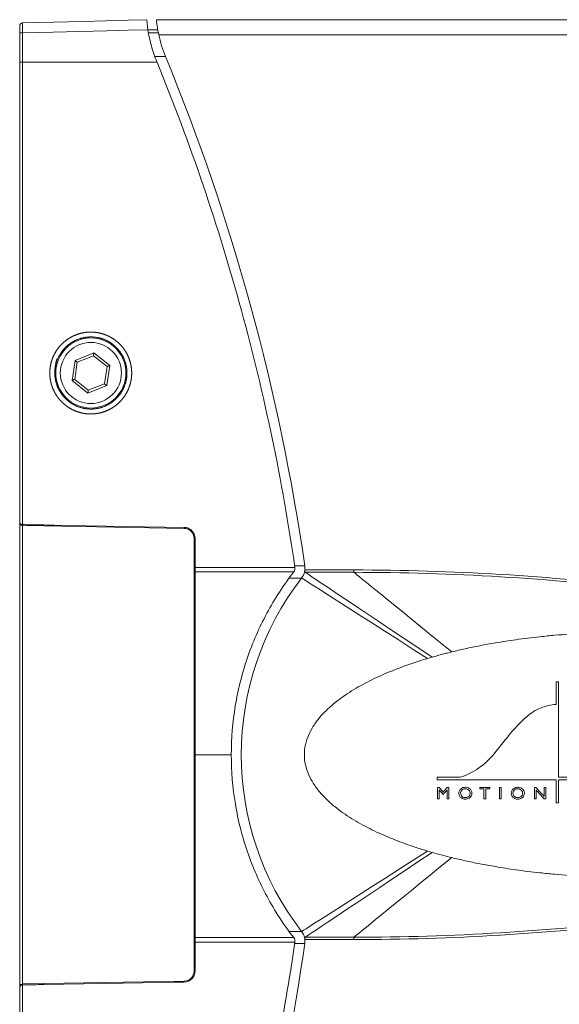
# Model space of a CAD drawing. Header units: millimetres. Extents: x 97 to 538, y 57 to 365.
# Tile 4 of 44: x 97 to 150, y 198 to 297. Entities that reach past the tile are written whole.
import ezdxf

# ---------------------------------------------------------------- set-up
doc = ezdxf.new("R2010")
doc.units = ezdxf.units.MM

msp = doc.modelspace()

# ---------------------------------------------------------------- linework, layer by layer
at = {"color": 7, "linetype": 'Continuous', "lineweight": 15}
for p, q in [((151.439, 296.72), (110.225, 296.72)), ((110.459, 295.22), (151.439, 295.22)), ((110.071, 293.031), (111.14, 293.031)), ((100.677, 263.228), (100.677, 263.415)), ((101.809, 260.705), (102.108, 262.703)), ((102.334, 262.523), (102.077, 260.81)), ((102.108, 262.703), (103.988, 263.443)), ((103.946, 263.158), (102.334, 262.523)), ((105.301, 262.079), (103.946, 263.158)), ((103.988, 263.443), (105.569, 262.185)), ((105.044, 260.366), (105.301, 262.079)), ((105.569, 262.185), (105.27, 260.186)), ((103.39, 259.446), (101.809, 260.705)), ((102.077, 260.81), (103.433, 259.732)), ((100.677, 259.477), (100.677, 259.661)), ((105.27, 260.186), (103.39, 259.446)), ((103.433, 259.732), (105.044, 260.366)), ((96.586, 200.146), (96.586, 246.508)), ((96.881, 246.208), (96.881, 200.446)), ((96.881, 246.208), (99.018, 246.171)), ((113.004, 245.927), (99.018, 246.171)), ((114.084, 242.039), (124.05, 242.038)), ((124.029, 242.182), (125.04, 242.182)), ((114.084, 241.581), (123.931, 241.586)), ((123.471, 240.974), (124.723, 240.975)), ((125.059, 241.778), (129.936, 241.778)), ((129.936, 241.542), (125.079, 241.542)), ((129.936, 241.542), (129.936, 241.778)), ((137.287, 232.941), (137.743, 233.075)), ((114.084, 223.327), (113.986, 223.327)), ((114.084, 223.327), (117.701, 223.327)), ((138.281, 220.073), (138.443, 220.073)), ((138.864, 219.365), (138.83, 219.37)), ((139.253, 220.068), (139.419, 220.073)), ((147.949, 220.073), (148.086, 220.073)), ((148.919, 220.073), (149.085, 220.073)), ((138.45, 218.911), (138.279, 218.911)), ((139.417, 218.911), (139.244, 218.911)), ((143.096, 218.911), (142.921, 218.916)), ((149.084, 218.911), (148.933, 218.912)), ((137.743, 213.58), (137.287, 213.714)), ((123.471, 205.68), (124.723, 205.68)), ((114.084, 205.074), (123.931, 205.068)), ((114.084, 204.615), (124.05, 204.616)), ((129.936, 204.876), (125.059, 204.876)), ((129.936, 205.112), (129.936, 204.876)), ((124.029, 204.473), (125.04, 204.473)), ((99.018, 200.483), (113.004, 200.727)), ((99.018, 200.483), (96.881, 200.446))]:
    msp.add_line(p, q, dxfattribs=at)
at = {"color": 7, "linetype": 'Continuous', "lineweight": 15, "flags": 128}
for points in [[(109.265, 296.72), (107.413, 296.671), (102.952, 296.554), (98.491, 296.437), (96.878, 296.395)], [(96.878, 295.391), (98.585, 295.436), (106.579, 295.645), (107.413, 295.667), (109.381, 295.719)], [(110.361, 295.72), (109.86, 295.711), (109.384, 295.703)], [(109.434, 295.402), (110.002, 295.412), (110.417, 295.42)], [(96.878, 292.468), (105.365, 292.465), (110.292, 292.464)], [(102.108, 262.703), (102.152, 262.668), (102.194, 262.634), (102.233, 262.603), (102.268, 262.576), (102.296, 262.554), (102.317, 262.537), (102.33, 262.527), (102.334, 262.523)], [(103.988, 263.443), (103.98, 263.387), (103.972, 263.334), (103.965, 263.285), (103.958, 263.241), (103.953, 263.206), (103.949, 263.179), (103.946, 263.163), (103.946, 263.158)], [(105.569, 262.185), (105.517, 262.164), (105.467, 262.144), (105.42, 262.126), (105.379, 262.11), (105.346, 262.097), (105.321, 262.087), (105.306, 262.081), (105.301, 262.079)], [(102.077, 260.81), (102.072, 260.808), (102.057, 260.802), (102.032, 260.792), (101.999, 260.779), (101.958, 260.763), (101.912, 260.745), (101.861, 260.725), (101.809, 260.705)], [(103.433, 259.732), (103.432, 259.726), (103.429, 259.71), (103.425, 259.684), (103.42, 259.648), (103.414, 259.605), (103.406, 259.556), (103.398, 259.502), (103.39, 259.446)], [(105.044, 260.366), (105.048, 260.363), (105.058, 260.355), (105.075, 260.342), (105.097, 260.324), (105.125, 260.302), (105.157, 260.276), (105.193, 260.248), (105.231, 260.218), (105.27, 260.186)], [(96.713, 246.345), (96.707, 246.331), (96.703, 246.318), (96.701, 246.306), (96.7, 246.295), (96.701, 246.285), (96.703, 246.276), (96.707, 246.269), (96.713, 246.263)], [(99.017, 246.271), (99.217, 246.267), (100.017, 246.253), (103.215, 246.197), (113.003, 246.026)], [(125.014, 241.586), (125.054, 241.757), (125.059, 241.778)], [(125.059, 204.876), (125.019, 205.047), (125.014, 205.068)], [(125.079, 205.112), (125.395, 205.112), (126.657, 205.112), (127.919, 205.112), (129.936, 205.112)], [(113.003, 200.628), (112.803, 200.624), (112.003, 200.61), (108.805, 200.555), (99.017, 200.384)], [(96.713, 200.391), (96.707, 200.386), (96.703, 200.378), (96.701, 200.37), (96.7, 200.359), (96.701, 200.348), (96.703, 200.336), (96.707, 200.323), (96.713, 200.31)]]:
    msp.add_lwpolyline(points, dxfattribs=at)
at = {"color": 7, "linetype": 'Continuous', "lineweight": 15}
for radius in [3.5, 3.05]:
    msp.add_circle((103.689, 261.445), radius, dxfattribs=at)
for centre, radius, start, end in [((96.886, 296.095), 0.3, 91.5, 180), ((96.807, 310.574), 15.183, 269.1682, 270.2707), ((123.164, 297.974), 13, 192.23109, 202.34562), ((-87.28, 211.469), 214.53, 8.23101, 22.34562), ((96.807, 299.41), 6.943, 268.17773, 270.58905), ((96.886, 246.508), 0.3, 234.72107, 268.36289), ((98.274, 246.247), 1.397, 177.57305, 181.58444), ((96.886, 246.508), 0.3, 268.36289, 269.00008), ((98.272, 246.265), 1.392, 178.32738, 182.35341), ((99.97, 246.229), 0.954, 177.51299, 183.49466), ((113.956, 245.985), 0.954, 177.51299, 183.49466), ((114.06, 250.778), 5.852, 269.27774, 270.2313), ((114.061, 248.629), 6.589, 269.35306, 270.19982), ((123.456, 241.953), 1.6, 346.75157, 8.23101), ((114.06, 240.389), 1.192, 88.8512, 93.53314), ((147.572, 223.327), 28.871, 142.31977, 217.68023), ((123.456, 241.953), 1.6, 322.31977, 346.75157), ((123.456, 204.702), 1.6, 13.24833, 37.68023), ((114.06, 206.268), 1.195, 266.4712, 271.14447), ((114.059, 198.348), 6.267, 89.77837, 90.66875), ((123.456, 204.702), 1.6, 351.76899, 13.24833), ((-87.28, 235.186), 214.53, 339.82886, 351.76899), ((114.06, 195.965), 5.762, 89.76133, 90.72963), ((113.956, 200.669), 0.954, 176.50523, 182.48712), ((96.886, 200.146), 0.3, 91.63711, 125.27914), ((98.274, 200.407), 1.397, 178.41557, 182.42693), ((96.886, 200.146), 0.3, 90.99992, 91.63711), ((98.272, 200.389), 1.392, 177.64653, 181.67269), ((99.971, 200.425), 0.954, 176.50855, 182.48806)]:
    msp.add_arc(centre, radius, start, end, dxfattribs=at)
for points, knots in [([(96.586, 295.392), (96.586, 295.485), (96.586, 295.576), (96.586, 295.746), (96.586, 295.824), (96.586, 296.019), (96.586, 296.095), (96.586, 296.095)], [0, 0, 0, 0, 0.25, 0.25, 0.5, 0.5, 1, 1, 1, 1]), ([(96.878, 296.395), (96.876, 296.395), (96.875, 296.286), (96.875, 296.008), (96.875, 295.896), (96.876, 295.653), (96.877, 295.523), (96.878, 295.391)], [0, 0, 0, 0, 0.5, 0.5, 0.75, 0.75, 1, 1, 1, 1]), ([(109.381, 295.719), (109.361, 295.85), (109.344, 295.979), (109.313, 296.221), (109.301, 296.332), (109.273, 296.61), (109.265, 296.72), (109.265, 296.72)], [0, 0, 0, 0, 0.25, 0.25, 0.5, 0.5, 1, 1, 1, 1]), ([(110.225, 296.72), (110.225, 296.72), (110.226, 296.71), (110.229, 296.671), (110.232, 296.642), (110.24, 296.566), (110.245, 296.519), (110.258, 296.409), (110.266, 296.345), (110.294, 296.137), (110.318, 295.969), (110.38, 295.609), (110.417, 295.414), (110.459, 295.22)], [0, 0, 0, 0, 0.125, 0.125, 0.25, 0.25, 0.375, 0.375, 0.5, 0.5, 0.75, 0.75, 1, 1, 1, 1]), ([(96.586, 292.471), (96.586, 292.842), (96.586, 293.214), (96.586, 293.585), (96.586, 294.187), (96.586, 294.79), (96.586, 295.392)], [0, 0, 0, 0, 0.001114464, 0.001114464, 0.001114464, 0.002921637, 0.002921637, 0.002921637, 0.002921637]), ([(96.878, 295.391), (96.878, 294.788), (96.878, 294.185), (96.878, 293.583), (96.878, 293.211), (96.878, 292.839), (96.878, 292.468)], [0, 0, 0, 0, 0.001808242, 0.001808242, 0.001808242, 0.002923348, 0.002923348, 0.002923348, 0.002923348]), ([(109.381, 295.719), (109.465, 295.17), (109.582, 294.627), (109.878, 293.559), (110.057, 293.036), (110.268, 292.522)], [0, 0, 0, 0, 0.5, 0.5, 1, 1, 1, 1]), ([(110.292, 292.464), (113.607, 284.377), (116.416, 276.117), (121.018, 259.254), (122.799, 250.689), (124.05, 242.038)], [0, 0, 0, 0, 0.5, 0.5, 1, 1, 1, 1]), ([(99.602, 261.044), (99.583, 261.445), (99.603, 261.847), (99.662, 262.243), (99.76, 262.633), (99.896, 263.011), (100.068, 263.374), (100.275, 263.718), (100.514, 264.041), (100.784, 264.338), (101.082, 264.608), (101.405, 264.847), (101.749, 265.053), (102.112, 265.224), (102.49, 265.359), (102.88, 265.457), (103.278, 265.516), (103.678, 265.535), (104.08, 265.515), (104.477, 265.456), (104.866, 265.358), (105.244, 265.223), (105.608, 265.051), (105.952, 264.844), (106.274, 264.605), (106.572, 264.336), (106.842, 264.038), (107.081, 263.715), (107.287, 263.371), (107.459, 263.007), (107.594, 262.629), (107.692, 262.24), (107.751, 261.841), (107.77, 261.438), (107.75, 261.035), (107.69, 260.637), (107.592, 260.248), (107.457, 259.87), (107.284, 259.507), (107.077, 259.163), (106.838, 258.841), (106.567, 258.543), (106.269, 258.274), (105.947, 258.035), (105.602, 257.829), (105.239, 257.658), (104.86, 257.523), (104.471, 257.426), (104.073, 257.368), (103.672, 257.348), (103.271, 257.368), (102.874, 257.428), (102.484, 257.526), (102.107, 257.661), (101.744, 257.833), (101.399, 258.04), (101.077, 258.28), (100.78, 258.55), (100.51, 258.848), (100.271, 259.171), (100.065, 259.515), (99.893, 259.878), (99.758, 260.257), (99.661, 260.647), (99.602, 261.044), (99.583, 261.445), (99.603, 261.847)], [-0.046824, -0.031226, -0.015668, 0, 0.015662, 0.031219, 0.046821, 0.062531, 0.078116, 0.09368, 0.109369, 0.125009, 0.140564, 0.156183, 0.171887, 0.187461, 0.203033, 0.218736, 0.234358, 0.249913, 0.26555, 0.281243, 0.296808, 0.312391, 0.328101, 0.343706, 0.359263, 0.37492, 0.390594, 0.406153, 0.421748, 0.43746, 0.45305, 0.468611, 0.48429, 0.499999, 0.51571, 0.531384, 0.546943, 0.562537, 0.578249, 0.59384, 0.6094, 0.62508, 0.640731, 0.656287, 0.671897, 0.687606, 0.703185, 0.718753, 0.73445, 0.750082, 0.765636, 0.781263, 0.796963, 0.812533, 0.828109, 0.843816, 0.85943, 0.874985, 0.890631, 0.906315, 0.921877, 0.937465, 0.953176, 0.968774, 0.984332, 1, 1.015662, 1.031219, 1.046821]), ([(100.277, 262.863), (100.089, 261.915), (100.089, 261.21), (100.136, 260.737), (100.341, 260.06), (100.675, 259.434), (101.12, 258.89), (101.67, 258.437), (102.295, 258.1), (102.981, 257.891), (103.688, 257.822), (104.394, 257.891), (105.074, 258.097), (105.7, 258.431), (106.255, 258.886), (106.705, 259.436), (107.04, 260.067), (107.243, 260.74), (107.312, 261.447), (107.243, 262.151), (107.037, 262.829), (106.703, 263.455), (106.257, 264), (105.707, 264.454), (105.082, 264.79), (104.396, 264.998), (103.69, 265.068), (102.983, 264.998), (102.304, 264.793), (101.678, 264.458), (100.948, 263.861), (100.277, 262.863), (100.089, 261.915), (100.089, 261.21)], [-0.155655, -0.124466, -0.062258, 0, 0.000136, 0.031442, 0.062701, 0.093538, 0.125207, 0.155441, 0.187687, 0.218972, 0.250168, 0.281512, 0.312675, 0.344008, 0.375232, 0.407585, 0.437804, 0.469553, 0.500371, 0.531711, 0.562938, 0.59388, 0.625504, 0.655896, 0.688061, 0.719224, 0.750568, 0.781761, 0.813051, 0.844345, 0.875534, 0.937742, 1, 1.000136, 1.031442, 1.062701]), ([(96.88, 246.306), (96.947, 246.305), (97.014, 246.304), (97.08, 246.303), (97.347, 246.299), (97.613, 246.294), (97.88, 246.29), (98.259, 246.284), (98.638, 246.277), (99.017, 246.271)], [0, 0, 0, 0, 0.0002, 0.0002, 0.0002, 0.000999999, 0.000999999, 0.000999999, 0.002137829, 0.002137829, 0.002137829, 0.002137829]), ([(113.003, 246.026), (113.146, 246.024), (113.287, 245.994), (113.549, 245.881), (113.668, 245.799), (113.967, 245.496), (114.084, 245.214), (114.084, 244.927)], [0, 0, 0, 0, 0.25, 0.25, 0.5, 0.5, 1, 1, 1, 1]), ([(113.986, 244.927), (113.986, 245.188), (113.88, 245.444), (113.609, 245.72), (113.5, 245.795), (113.262, 245.897), (113.134, 245.925), (113.004, 245.927)], [0, 0, 0, 0, 0.5, 0.5, 0.75, 0.75, 1, 1, 1, 1]), ([(114.084, 244.927), (114.084, 244.86), (114.084, 244.793), (114.084, 244.727), (114.084, 244.46), (114.084, 244.193), (114.084, 243.927), (114.084, 243.298), (114.084, 242.669), (114.084, 242.039)], [0, 0, 0, 0, 0.0002, 0.0002, 0.0002, 0.001, 0.001, 0.001, 0.002887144, 0.002887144, 0.002887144, 0.002887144]), ([(113.986, 241.579), (113.986, 241.644), (113.986, 241.709), (113.986, 241.775), (113.986, 241.819), (113.986, 241.863), (113.986, 241.907), (113.986, 241.951), (113.986, 241.996), (113.986, 242.04)], [0, 0, 0, 0, 0.0001960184, 0.0001960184, 0.0001960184, 0.0003286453, 0.0003286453, 0.0003286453, 0.0004612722, 0.0004612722, 0.0004612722, 0.0004612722]), ([(114.084, 242.039), (114.084, 242.039), (114.084, 242.039), (114.084, 242.039), (114.084, 241.995), (114.084, 241.951), (114.084, 241.907), (114.084, 241.863), (114.084, 241.819), (114.084, 241.775), (114.084, 241.71), (114.084, 241.646), (114.084, 241.581)], [-0.00000006, -0.00000006, -0.00000006, -0.00000006, 0, 0, 0, 0.0001319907, 0.0001319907, 0.0001319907, 0.00026402, 0.00026402, 0.00026402, 0.0004588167, 0.0004588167, 0.0004588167, 0.0004588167]), ([(113.986, 223.327), (113.986, 226.369), (113.986, 229.411), (113.986, 235.495), (113.986, 238.537), (113.986, 241.579)], [0, 0, 0, 0, 0.5, 0.5, 1, 1, 1, 1]), ([(114.084, 241.581), (114.084, 238.539), (114.084, 235.497), (114.084, 229.412), (114.084, 226.37), (114.084, 223.327)], [0, 0, 0, 0, 0.5, 0.5, 1, 1, 1, 1]), ([(123.931, 241.586), (122.925, 240.283), (122.033, 238.906), (120.475, 236.006), (119.821, 234.501), (118.761, 231.384), (118.366, 229.803), (117.836, 226.597), (117.701, 224.973), (117.701, 223.327)], [0, 0, 0, 0, 0.25, 0.25, 0.5, 0.5, 0.75, 0.75, 1, 1, 1, 1]), ([(125.079, 241.542), (125.063, 241.553), (125.05, 241.567), (125.034, 241.601), (125.032, 241.622), (125.035, 241.685), (125.048, 241.731), (125.059, 241.778)], [0, 0, 0, 0, 0.25, 0.25, 0.5, 0.5, 1, 1, 1, 1]), ([(139.7, 233.597), (139.92, 233.65), (140.367, 233.758), (141.053, 233.914), (141.767, 234.067), (142.508, 234.216), (143.28, 234.362), (144.478, 234.573), (146.217, 234.842), (148.186, 235.084), (150.467, 235.308), (152.516, 235.449), (154.572, 235.533), (156.06, 235.568), (156.983, 235.571), (157.406, 235.572)], [0, 0, 0, 0, 0.037959, 0.077329, 0.118165, 0.160523, 0.204454, 0.250006, 0.36498, 0.500001, 0.58314, 0.749998, 0.845045, 0.928836, 1, 1, 1, 1]), ([(137.743, 233.075), (137.921, 233.125), (138.267, 233.224), (138.774, 233.359), (139.248, 233.483), (139.554, 233.56), (139.7, 233.597)], [0, 0, 0, 0, 0.273827, 0.533557, 0.776438, 1, 1, 1, 1]), ([(137.287, 213.714), (137.101, 213.769), (136.728, 213.882), (136.169, 214.061), (135.606, 214.251), (134.957, 214.479), (134.216, 214.755), (133.029, 215.232), (131.5, 215.926), (129.991, 216.76), (128.841, 217.519), (127.98, 218.166), (127.206, 218.854), (126.481, 219.625), (125.889, 220.422), (125.39, 221.342), (125.072, 222.305), (124.958, 223.327), (125.072, 224.35), (125.39, 225.312), (125.889, 226.232), (126.481, 227.029), (127.206, 227.801), (127.98, 228.488), (128.84, 229.135), (129.991, 229.894), (131.5, 230.728), (133.011, 231.414), (134.161, 231.877), (134.939, 232.169), (135.719, 232.444), (136.504, 232.704), (137.027, 232.862), (137.287, 232.941)], [0, 0, 0, 0, 0.017561, 0.035339, 0.053313, 0.071463, 0.09779, 0.125059, 0.187576, 0.250085, 0.281346, 0.312605, 0.347781, 0.375111, 0.408638, 0.437584, 0.469752, 0.5, 0.530244, 0.562416, 0.591358, 0.624889, 0.652216, 0.687395, 0.718654, 0.749915, 0.812424, 0.874941, 0.900359, 0.924964, 0.950397, 0.975427, 1, 1, 1, 1]), ([(147.224, 227.161), (147.627, 227.512), (148.074, 227.788), (149.059, 228.195), (149.574, 228.315), (150.107, 228.35)], [0, 0, 0, 0, 0.5, 0.5, 1, 1, 1, 1]), ([(113.986, 205.076), (113.986, 208.117), (113.986, 211.159), (113.986, 217.243), (113.986, 220.285), (113.986, 223.327)], [0, 0, 0, 0, 0.5, 0.5, 1, 1, 1, 1]), ([(114.084, 223.327), (114.084, 220.285), (114.084, 217.242), (114.084, 211.158), (114.084, 208.115), (114.084, 205.074)], [0, 0, 0, 0, 0.5, 0.5, 1, 1, 1, 1]), ([(117.701, 223.327), (117.701, 221.681), (117.836, 220.046), (118.377, 216.798), (118.779, 215.208), (119.845, 212.093), (120.5, 210.6), (122.039, 207.739), (122.925, 206.371), (123.931, 205.068)], [0, 0, 0, 0, 0.25, 0.25, 0.5, 0.5, 0.75, 0.75, 1, 1, 1, 1]), ([(140.558, 221.087), (141.221, 221.306), (141.837, 221.613), (142.691, 222.206), (142.964, 222.426), (143.471, 222.899), (143.707, 223.154), (143.926, 223.426)], [0, 0, 0, 0, 0.5, 0.5, 0.75, 0.75, 1, 1, 1, 1]), ([(150.107, 220.822), (148.131, 220.822), (146.155, 220.822), (142.204, 220.822), (140.228, 220.822), (138.253, 220.822)], [0, 0, 0, 0, 0.5, 0.5, 1, 1, 1, 1]), ([(140.661, 219.017), (140.509, 219.118), (140.414, 219.291), (140.405, 219.561), (140.424, 219.651), (140.501, 219.813), (140.559, 219.885), (140.632, 219.94)], [0, 0, 0, 0, 0.5, 0.5, 0.75, 0.75, 1, 1, 1, 1]), ([(140.756, 219.15), (140.644, 219.233), (140.579, 219.372), (140.591, 219.649), (140.669, 219.782), (140.788, 219.855)], [0, 0, 0, 0, 0.5, 0.5, 1, 1, 1, 1]), ([(140.632, 219.94), (140.749, 220.029), (140.891, 220.08), (141.183, 220.092), (141.331, 220.053), (141.456, 219.975)], [0, 0, 0, 0, 0.5, 0.5, 1, 1, 1, 1]), ([(141.314, 219.871), (141.447, 219.801), (141.535, 219.66), (141.549, 219.362), (141.474, 219.215), (141.35, 219.132)], [0, 0, 0, 0, 0.5, 0.5, 1, 1, 1, 1]), ([(141.456, 219.975), (141.622, 219.87), (141.725, 219.679), (141.719, 219.288), (141.612, 219.101), (141.444, 219)], [0, 0, 0, 0, 0.5, 0.5, 1, 1, 1, 1]), ([(145.891, 219.017), (145.74, 219.118), (145.644, 219.291), (145.635, 219.561), (145.654, 219.651), (145.731, 219.813), (145.79, 219.885), (145.862, 219.94)], [0, 0, 0, 0, 0.5, 0.5, 0.75, 0.75, 1, 1, 1, 1]), ([(145.986, 219.15), (145.874, 219.233), (145.809, 219.372), (145.821, 219.649), (145.899, 219.782), (146.018, 219.855)], [0, 0, 0, 0, 0.5, 0.5, 1, 1, 1, 1]), ([(145.862, 219.94), (145.979, 220.029), (146.122, 220.08), (146.414, 220.092), (146.561, 220.053), (146.686, 219.975)], [0, 0, 0, 0, 0.5, 0.5, 1, 1, 1, 1]), ([(146.545, 219.871), (146.677, 219.801), (146.765, 219.66), (146.78, 219.362), (146.705, 219.215), (146.58, 219.132)], [0, 0, 0, 0, 0.5, 0.5, 1, 1, 1, 1]), ([(146.686, 219.975), (146.852, 219.87), (146.955, 219.68), (146.95, 219.288), (146.843, 219.101), (146.674, 219)], [0, 0, 0, 0, 0.5, 0.5, 1, 1, 1, 1]), ([(141.444, 219), (141.325, 218.929), (141.188, 218.893), (140.914, 218.899), (140.777, 218.941), (140.661, 219.017)], [0, 0, 0, 0, 0.5, 0.5, 1, 1, 1, 1]), ([(141.35, 219.132), (141.261, 219.074), (141.156, 219.044), (140.945, 219.05), (140.841, 219.086), (140.756, 219.15)], [0, 0, 0, 0, 0.5, 0.5, 1, 1, 1, 1]), ([(146.674, 219), (146.555, 218.929), (146.418, 218.893), (146.144, 218.899), (146.007, 218.941), (145.891, 219.017)], [0, 0, 0, 0, 0.5, 0.5, 1, 1, 1, 1]), ([(146.58, 219.132), (146.491, 219.074), (146.386, 219.044), (146.175, 219.05), (146.071, 219.086), (145.986, 219.15)], [0, 0, 0, 0, 0.5, 0.5, 1, 1, 1, 1]), ([(139.7, 213.058), (139.395, 213.135), (138.74, 213.3), (138.09, 213.482), (137.743, 213.58)], [0, 0, 0, 0, 0.465706, 1, 1, 1, 1]), ([(157.406, 211.082), (157.161, 211.082), (156.644, 211.083), (155.827, 211.094), (154.931, 211.113), (153.961, 211.145), (152.298, 211.221), (150.466, 211.346), (148.186, 211.571), (146.217, 211.812), (144.22, 212.121), (142.535, 212.429), (141.077, 212.729), (140.148, 212.951), (139.7, 213.058)], [0, 0, 0, 0, 0.041121, 0.086958, 0.137255, 0.191716, 0.250004, 0.416879, 0.500002, 0.635016, 0.749998, 0.839477, 0.922671, 1, 1, 1, 1]), ([(124.05, 204.616), (122.981, 197.224), (121.528, 189.912), (118.776, 179.062), (117.763, 175.466), (115.55, 168.336), (114.35, 164.799), (113.058, 161.297)], [0, 0, 0, 0, 0.5, 0.5, 0.75, 0.75, 1, 1, 1, 1]), ([(113.986, 204.614), (113.986, 204.68), (113.986, 204.745), (113.986, 204.81), (113.986, 204.854), (113.986, 204.898), (113.986, 204.943), (113.986, 204.987), (113.986, 205.031), (113.986, 205.076)], [0, 0, 0, 0, 0.0001953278, 0.0001953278, 0.0001953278, 0.0003283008, 0.0003283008, 0.0003283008, 0.000461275, 0.000461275, 0.000461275, 0.000461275]), ([(114.084, 205.074), (114.084, 205.074), (114.084, 205.074), (114.084, 205.074), (114.084, 205.03), (114.084, 204.986), (114.084, 204.942), (114.084, 204.897), (114.084, 204.853), (114.084, 204.809), (114.084, 204.744), (114.084, 204.68), (114.084, 204.615)], [-0.00000006, -0.00000006, -0.00000006, -0.00000006, 0, 0, 0, 0.0001320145, 0.0001320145, 0.0001320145, 0.0002643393, 0.0002643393, 0.0002643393, 0.000458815, 0.000458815, 0.000458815, 0.000458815]), ([(114.084, 204.615), (114.084, 204.548), (114.084, 204.481), (114.084, 204.415), (114.084, 204.148), (114.084, 203.881), (114.084, 203.615), (114.084, 202.986), (114.084, 202.357), (114.084, 201.728)], [0, 0, 0, 0, 0.0002, 0.0002, 0.0002, 0.001, 0.001, 0.001, 0.002887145, 0.002887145, 0.002887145, 0.002887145]), ([(125.059, 204.876), (125.048, 204.923), (125.035, 204.969), (125.032, 205.033), (125.034, 205.053), (125.05, 205.088), (125.063, 205.101), (125.079, 205.112)], [0, 0, 0, 0, 0.5, 0.5, 0.75, 0.75, 1, 1, 1, 1]), ([(114.084, 201.728), (114.084, 201.584), (114.056, 201.443), (113.948, 201.179), (113.868, 201.058), (113.569, 200.754), (113.29, 200.633), (113.003, 200.628)], [0, 0, 0, 0, 0.25, 0.25, 0.5, 0.5, 1, 1, 1, 1]), ([(113.004, 200.727), (113.265, 200.732), (113.519, 200.842), (113.79, 201.119), (113.863, 201.229), (113.961, 201.469), (113.986, 201.597), (113.986, 201.727)], [0, 0, 0, 0, 0.5, 0.5, 0.75, 0.75, 1, 1, 1, 1]), ([(99.017, 200.384), (98.951, 200.383), (98.884, 200.381), (98.817, 200.38), (98.551, 200.376), (98.284, 200.371), (98.018, 200.367), (97.639, 200.36), (97.259, 200.354), (96.88, 200.348)], [0, 0, 0, 0, 0.0002, 0.0002, 0.0002, 0.001, 0.001, 0.001, 0.002137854, 0.002137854, 0.002137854, 0.002137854])]:
    msp.add_open_spline(points, degree=3, knots=knots, dxfattribs=at)
for points in [[(96.586, 246.508), (96.586, 261.829), (96.586, 277.15), (96.586, 292.471)], [(96.878, 292.468), (96.878, 277.081), (96.878, 261.694), (96.878, 246.306)], [(110.268, 292.522), (110.276, 292.503), (110.284, 292.483), (110.292, 292.464)], [(96.713, 246.345), (96.628, 246.385), (96.586, 246.447), (96.586, 246.508)], [(96.713, 246.263), (96.628, 246.323), (96.586, 246.417), (96.586, 246.508)], [(96.713, 246.345), (96.759, 246.323), (96.817, 246.307), (96.878, 246.306)], [(96.878, 246.306), (96.879, 246.306), (96.88, 246.306), (96.88, 246.306)], [(113.986, 242.04), (113.986, 243.002), (113.986, 243.965), (113.986, 244.927)], [(124.05, 242.038), (124.073, 241.879), (124.03, 241.714), (123.931, 241.586)], [(124.723, 240.975), (124.723, 240.975), (128.911, 238.297), (137.287, 232.941)], [(125.079, 241.542), (125.645, 241.164), (129.866, 238.341), (137.743, 233.075)], [(129.936, 241.778), (139.708, 241.778), (149.478, 241.186), (159.179, 240.007)], [(159.15, 239.77), (149.459, 240.948), (139.699, 241.54), (129.936, 241.542)], [(129.936, 241.542), (130.386, 241.176), (133.64, 238.528), (139.7, 233.597)], [(150.107, 228.35), (150.107, 229.106), (150.107, 229.861), (150.107, 230.616)], [(150.107, 230.616), (150.195, 230.616), (150.284, 230.616), (150.372, 230.616)], [(150.372, 230.616), (150.372, 227.446), (150.372, 224.269), (150.372, 221.087)], [(145.366, 225.225), (145.927, 225.926), (146.547, 226.572), (147.224, 227.161)], [(143.926, 223.426), (144.406, 224.026), (144.886, 224.625), (145.366, 225.225)], [(138.253, 221.087), (139.021, 221.087), (139.79, 221.087), (140.558, 221.087)], [(138.253, 220.822), (138.253, 220.91), (138.253, 220.999), (138.253, 221.087)], [(150.107, 218.528), (150.107, 219.292), (150.107, 220.057), (150.107, 220.822)], [(150.372, 221.087), (157.99, 221.087), (165.607, 221.087), (173.224, 221.087)], [(150.372, 220.822), (150.372, 220.057), (150.372, 219.292), (150.372, 218.528)], [(173.224, 220.822), (165.607, 220.822), (157.99, 220.822), (150.372, 220.822)], [(138.279, 218.911), (138.279, 219.298), (138.28, 219.686), (138.281, 220.073)], [(138.443, 220.073), (138.579, 219.914), (138.715, 219.755), (138.851, 219.596)], [(138.454, 219.814), (138.453, 219.513), (138.452, 219.212), (138.45, 218.911)], [(138.83, 219.37), (138.705, 219.518), (138.58, 219.666), (138.454, 219.814)], [(138.851, 219.596), (138.985, 219.754), (139.119, 219.911), (139.253, 220.068)], [(139.244, 219.814), (139.117, 219.665), (138.99, 219.515), (138.864, 219.365)], [(139.244, 218.911), (139.244, 219.212), (139.244, 219.513), (139.244, 219.814)], [(139.419, 220.073), (139.419, 219.686), (139.418, 219.298), (139.417, 218.911)], [(140.788, 219.855), (140.946, 219.951), (141.15, 219.958), (141.314, 219.871)], [(142.497, 220.072), (142.838, 220.073), (143.179, 220.073), (143.519, 220.073)], [(142.497, 219.926), (142.497, 219.974), (142.497, 220.023), (142.497, 220.072)], [(142.92, 219.924), (142.779, 219.925), (142.638, 219.925), (142.497, 219.926)], [(142.921, 218.916), (142.921, 219.252), (142.92, 219.588), (142.92, 219.924)], [(143.519, 219.925), (143.378, 219.924), (143.237, 219.923), (143.096, 219.923)], [(143.096, 219.923), (143.096, 219.585), (143.096, 219.248), (143.096, 218.911)], [(143.519, 220.073), (143.519, 220.024), (143.519, 219.974), (143.519, 219.925)], [(144.465, 220.073), (144.524, 220.073), (144.582, 220.073), (144.641, 220.073)], [(144.465, 218.911), (144.465, 219.298), (144.465, 219.685), (144.465, 220.073)], [(144.641, 220.073), (144.641, 219.685), (144.641, 219.298), (144.641, 218.911)], [(146.018, 219.855), (146.176, 219.951), (146.381, 219.958), (146.545, 219.871)], [(147.948, 218.911), (147.948, 219.298), (147.949, 219.686), (147.949, 220.073)], [(148.086, 220.073), (148.364, 219.773), (148.641, 219.473), (148.918, 219.173)], [(148.112, 219.801), (148.112, 219.504), (148.112, 219.207), (148.112, 218.911)], [(148.933, 218.912), (148.66, 219.208), (148.386, 219.505), (148.112, 219.801)], [(148.918, 219.173), (148.918, 219.473), (148.919, 219.773), (148.919, 220.073)], [(149.085, 220.073), (149.084, 219.686), (149.084, 219.298), (149.084, 218.911)], [(144.641, 218.911), (144.582, 218.911), (144.524, 218.911), (144.465, 218.911)], [(148.112, 218.911), (148.057, 218.911), (148.003, 218.911), (147.948, 218.911)], [(150.372, 218.528), (150.284, 218.528), (150.195, 218.528), (150.107, 218.528)], [(124.723, 205.68), (124.723, 205.68), (128.911, 208.358), (137.287, 213.714)], [(125.079, 205.112), (125.645, 205.491), (129.866, 208.313), (137.743, 213.58)], [(129.936, 205.112), (130.386, 205.478), (133.64, 208.126), (139.7, 213.058)], [(129.936, 205.112), (139.699, 205.114), (149.459, 205.706), (159.15, 206.884)], [(159.178, 206.648), (149.478, 205.468), (139.708, 204.876), (129.936, 204.876)], [(113.986, 201.727), (113.986, 202.69), (113.986, 203.652), (113.986, 204.614)], [(123.931, 205.068), (124.03, 204.941), (124.073, 204.775), (124.05, 204.616)], [(96.713, 200.391), (96.628, 200.331), (96.586, 200.238), (96.586, 200.146)], [(96.713, 200.31), (96.628, 200.27), (96.586, 200.207), (96.586, 200.146)], [(96.586, 154.184), (96.586, 169.504), (96.586, 184.825), (96.586, 200.146)], [(96.878, 200.348), (96.817, 200.347), (96.759, 200.332), (96.713, 200.31)], [(96.878, 200.348), (96.878, 184.961), (96.878, 169.573), (96.878, 154.187)], [(96.88, 200.348), (96.88, 200.348), (96.879, 200.348), (96.878, 200.348)]]:
    msp.add_open_spline(points, degree=3, dxfattribs=at)

doc.saveas('drawing.dxf')
